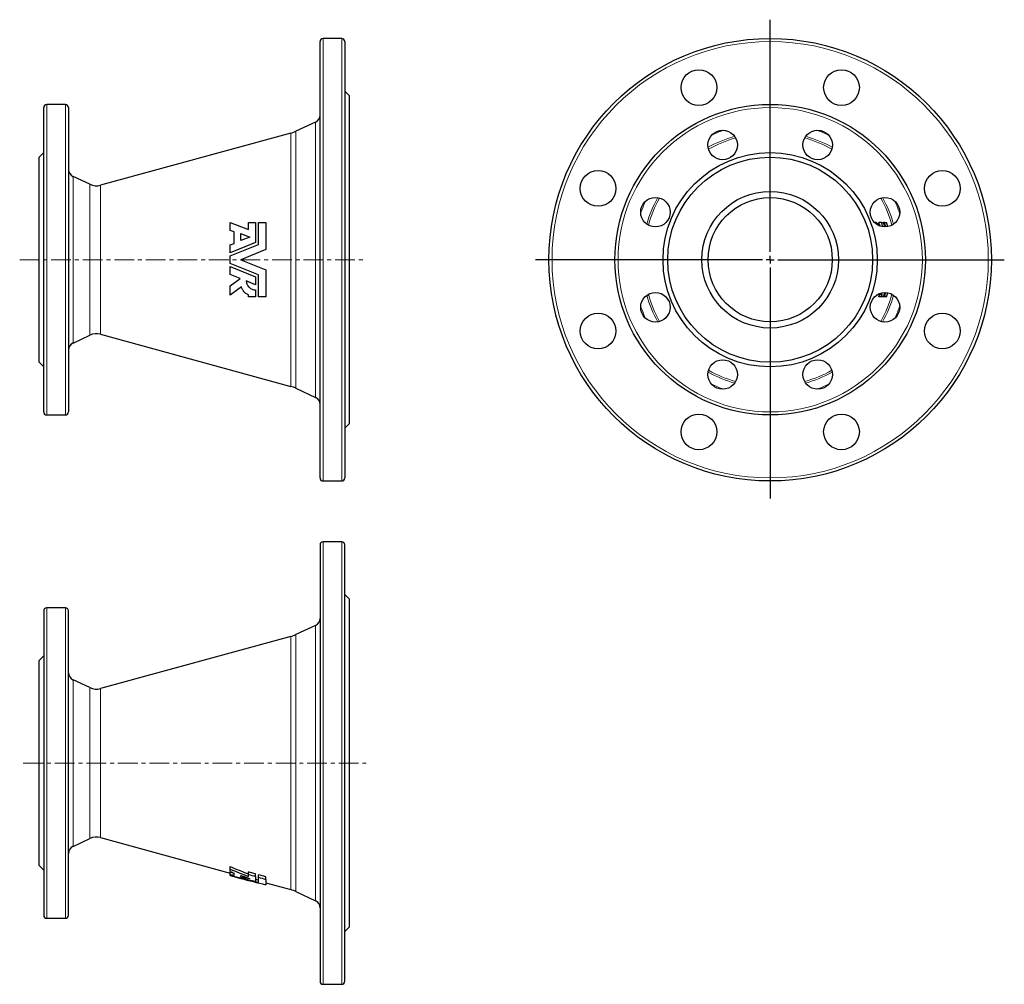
# Model space of a CAD drawing. Header units: millimetres. Extents: x 80 to 714, y 16 to 637.
import ezdxf

# ---------------------------------------------------------------- set-up
doc = ezdxf.new("R2010")
doc.units = ezdxf.units.MM
doc.linetypes.add('CENTERX2', pattern=[20.32, 12.7, -2.54, 2.54, -2.54])
doc.layers.add('FORMAT', color=7, linetype='Continuous')

# ---------------------------------------------------------------- blocks, each defined once
blk = doc.blocks.new('SW_CENTERMARKSYMBOL_0')
at = {"layer": 'FORMAT', "color": 0}
for p, q in [((0, 5), (0, 154.58)), ((-5, 0), (-151.06, 0)), ((0, 0), (-2.5, 0)), ((0, 0), (0, 2.5)), ((0, 0), (0, -2.5)), ((0, 0), (2.5, 0)), ((5, 0), (150.79, 0)), ((0, -5), (0, -153.88))]:
    blk.add_line(p, q, dxfattribs=at)

msp = doc.modelspace()

# ---------------------------------------------------------------- linework, layer by layer
at = {"color": 7, "linetype": 'Continuous', "lineweight": 25}
for p, q in [((273.44, 341.93), (273.44, 622.93)), ((287.44, 624.93), (275.44, 624.93)), ((289.44, 622.93), (289.44, 482.43)), ((292.44, 587.93), (289.44, 590.93)), ((292.44, 482.43), (292.44, 587.93)), ((95.44, 384.43), (95.44, 580.43)), ((109.44, 582.43), (97.44, 582.43)), ((111.44, 580.43), (111.44, 482.43)), ((270.56, 571.09), (257.82, 565.15)), ((254.66, 563.99), (132.14, 530.41)), ((95.44, 551.43), (92.44, 548.43)), ((92.44, 482.43), (92.44, 548.43)), ((125.27, 530.99), (114.33, 536.09)), ((215.59, 501.35), (215.59, 506.43)), ((215.59, 506.43), (227.3, 501.94)), ((218.1, 500.39), (215.59, 501.35)), ((227.3, 501.94), (227.3, 506.43)), ((231.87, 506.43), (231.87, 493.43)), ((233.7, 492.2), (233.7, 506.43)), ((238.44, 506.43), (238.44, 488.95)), ((631.67, 506.43), (630.46, 506.43)), ((635.06, 506.43), (633.42, 506.43)), ((636.91, 506.43), (636.4, 506.43)), ((218.1, 492.94), (218.1, 500.39)), ((222.44, 499.21), (228.13, 497.03)), ((222.44, 494.71), (222.44, 499.21)), ((228.13, 497.03), (222.44, 494.71)), ((231.87, 493.43), (215.59, 486.8)), ((215.59, 491.92), (218.1, 492.94)), ((215.59, 484.83), (233.7, 492.2)), ((215.59, 486.8), (215.59, 491.92)), ((238.44, 488.95), (222.44, 482.43)), ((92.44, 416.43), (92.44, 482.43)), ((111.44, 482.43), (111.44, 384.43)), ((215.59, 480.04), (215.59, 484.83)), ((222.44, 482.43), (238.44, 475.92)), ((289.44, 482.43), (289.44, 341.93)), ((292.44, 376.93), (292.44, 482.43)), ((233.7, 472.67), (215.59, 480.04)), ((215.59, 472.95), (215.59, 478.07)), ((215.59, 478.07), (231.87, 471.44)), ((238.44, 475.92), (238.44, 458.43)), ((221.99, 470.34), (215.59, 472.95)), ((215.59, 465.52), (221.99, 470.34)), ((231.87, 471.44), (231.87, 466.32)), ((233.7, 458.43), (233.7, 472.67)), ((215.59, 459.58), (215.59, 465.52)), ((222.83, 465.03), (215.59, 459.58)), ((231.87, 466.32), (225.93, 468.74)), ((231.87, 463.01), (231.87, 458.43)), ((227.3, 458.43), (227.3, 459.81)), ((632.06, 459.58), (631.79, 459.58)), ((632.06, 459.58), (632.14, 459.81)), ((635.06, 458.43), (633.42, 458.43)), ((635.51, 459.81), (633.88, 459.81)), ((636.91, 458.43), (636.4, 458.43)), ((114.33, 428.78), (125.27, 433.88)), ((132.14, 434.46), (254.66, 400.88)), ((92.44, 416.43), (95.44, 413.43)), ((257.82, 399.72), (270.56, 393.78)), ((97.44, 382.43), (109.44, 382.43)), ((289.44, 373.93), (292.44, 376.93)), ((275.44, 339.93), (287.44, 339.93)), ((273.44, 298.79), (273.44, 17.79)), ((287.44, 300.79), (275.44, 300.79)), ((289.44, 17.79), (289.44, 298.79)), ((292.44, 263.79), (289.44, 266.79)), ((292.44, 52.79), (292.44, 263.79)), ((95.44, 256.29), (95.44, 60.29)), ((109.44, 258.29), (97.44, 258.29)), ((111.44, 60.29), (111.44, 256.29)), ((270.56, 246.94), (257.82, 241)), ((254.66, 239.84), (132.14, 206.26)), ((95.44, 227.29), (92.44, 224.29)), ((92.44, 92.29), (92.44, 224.29)), ((125.27, 206.84), (114.33, 211.94)), ((114.33, 104.64), (125.27, 109.74)), ((132.14, 110.32), (215.59, 87.45)), ((92.44, 92.29), (95.44, 89.29)), ((215.59, 89.98), (215.59, 91.64)), ((215.59, 88.41), (215.59, 89.98)), ((215.59, 86.51), (215.59, 88.08)), ((215.59, 86.02), (215.59, 86.51)), ((215.59, 85.93), (215.59, 86.02)), ((215.59, 85.89), (215.59, 85.93)), ((215.59, 85.89), (222.44, 84.01)), ((218.1, 85.96), (218.1, 87.44)), ((222.44, 85.03), (222.44, 85.93)), ((227.3, 86.59), (227.3, 88.23)), ((227.3, 85.24), (227.3, 86.59)), ((231.87, 85.27), (231.87, 86.91)), ((231.87, 85.27), (231.87, 82.22)), ((233.7, 84.74), (233.7, 86.38)), ((233.7, 81.54), (233.7, 84.74)), ((238.44, 83.38), (238.44, 85.01)), ((238.44, 83.38), (238.44, 79.9)), ((238.44, 81.18), (254.66, 76.74)), ((257.82, 75.57), (270.56, 69.64)), ((97.44, 58.29), (109.44, 58.29)), ((289.44, 49.79), (292.44, 52.79)), ((275.44, 15.79), (287.44, 15.79))]:
    msp.add_line(p, q, dxfattribs=at)
at = {"color": 8, "linetype": 'Continuous', "lineweight": 18}
for p, q in [((275.44, 624.93), (275.44, 339.93)), ((287.44, 482.43), (287.44, 624.93)), ((97.44, 582.43), (97.44, 382.43)), ((109.44, 482.43), (109.44, 582.43)), ((270.56, 393.78), (270.56, 571.09)), ((257.82, 565.15), (257.82, 399.72)), ((254.66, 400.88), (254.66, 563.99)), ((114.33, 536.09), (114.33, 482.43)), ((125.27, 482.43), (125.27, 530.99)), ((132.14, 530.41), (132.14, 434.46)), ((109.44, 382.43), (109.44, 482.43)), ((114.33, 482.43), (114.33, 428.78)), ((125.27, 433.88), (125.27, 482.43)), ((287.44, 339.93), (287.44, 482.43)), ((275.44, 300.79), (275.44, 15.79)), ((287.44, 15.79), (287.44, 300.79)), ((97.44, 258.29), (97.44, 58.29)), ((109.44, 58.29), (109.44, 258.29)), ((257.82, 241), (257.82, 75.57)), ((270.56, 69.64), (270.56, 246.94)), ((254.66, 76.74), (254.66, 239.84)), ((114.33, 211.94), (114.33, 104.64)), ((125.27, 109.74), (125.27, 206.84)), ((132.14, 206.26), (132.14, 110.32))]:
    msp.add_line(p, q, dxfattribs=at)
at = {"color": 7, "linetype": 'Continuous', "lineweight": 25}
for centre, radius in [((563.36, 482.43), 142.5), ((517.44, 593.3), 11.5), ((609.29, 593.3), 11.5), ((563.36, 482.43), 100), ((532.75, 556.34), 9.5), ((593.98, 556.34), 9.5), ((563.36, 482.43), 69), ((563.36, 482.43), 66), ((452.5, 528.36), 11.5), ((674.23, 528.36), 11.5), ((563.36, 482.43), 44), ((489.45, 513.05), 9.5), ((563.36, 482.43), 40), ((637.27, 513.05), 9.5), ((489.45, 451.82), 9.5), ((637.27, 451.82), 9.5), ((452.5, 436.51), 11.5), ((674.23, 436.51), 11.5), ((532.75, 408.52), 9.5), ((593.98, 408.52), 9.5), ((517.44, 371.57), 11.5), ((609.29, 371.57), 11.5)]:
    msp.add_circle(centre, radius, dxfattribs=at)
at = {"color": 8, "linetype": 'Continuous', "lineweight": 18}
for radius in [140.5, 98]:
    msp.add_circle((563.36, 482.43), radius, dxfattribs=at)
at = {"color": 7, "linetype": 'Continuous', "lineweight": 25}
for centre, radius, start, end in [((275.44, 622.93), 2, 90, 180), ((287.44, 622.93), 2, 0, 90), ((97.44, 580.43), 2, 90, 180), ((109.44, 580.43), 2, 0, 90), ((268.44, 575.62), 5, 295, 0), ((249.37, 583.28), 20, 285.32861, 295), ((116.44, 540.62), 5, 180, 245), ((129.5, 540.05), 10, 245, 285.32861), ((563.36, 482.43), 72.4, 18.2088, 19.35964), ((563.36, 482.43), 74.05, 17.02425, 18.91018), ((563.36, 482.43), 75.61, 16.29046, 18.5069), ((563.36, 482.43), 76.86, 15.94447, 18.19452), ((563.36, 482.43), 77.36, 15.8491, 18.07256), ((563.36, 482.43), 78.66, 15.70278, 17.76384), ((563.36, 482.43), 74.05, 341.08982, 342.20777), ((563.36, 482.43), 75.61, 341.4931, 342.5856), ((563.36, 482.43), 76.86, 341.80548, 344.05553), ((563.36, 482.43), 77.36, 341.92744, 344.1509), ((563.36, 482.43), 78.66, 342.23616, 344.29722), ((129.5, 424.82), 10, 74.67139, 115), ((116.44, 424.25), 5, 115, 180), ((249.37, 381.59), 20, 65, 74.67139), ((268.44, 389.25), 5, 0, 65), ((97.44, 384.43), 2, 180, 270), ((109.44, 384.43), 2, 270, 0), ((275.44, 341.93), 2, 180, 270), ((287.44, 341.93), 2, 270, 0), ((275.44, 298.79), 2, 90, 180), ((287.44, 298.79), 2, 0, 90), ((97.44, 256.29), 2, 90, 180), ((109.44, 256.29), 2, 0, 90), ((268.44, 251.47), 5, 295, 0), ((249.37, 259.13), 20, 285.32861, 295), ((116.44, 216.47), 5, 180, 245), ((129.5, 215.9), 10, 245, 285.32861), ((129.5, 100.67), 10, 74.67139, 115), ((116.44, 100.1), 5, 115, 180), ((249.37, 57.45), 20, 65, 74.67139), ((268.44, 65.1), 5, 0, 65), ((97.44, 60.29), 2, 180, 270), ((109.44, 60.29), 2, 270, 0), ((275.44, 17.79), 2, 180, 270), ((287.44, 17.79), 2, 270, 0)]:
    msp.add_arc(centre, radius, start, end, dxfattribs=at)
at = {"color": 8, "linetype": 'Continuous', "lineweight": 18}
for radius, start, end in [(88.65, 109.83323, 115.16677), (88.65, 64.83323, 70.16677), (82.72, 106.08446, 118.91554), (81.55, 105.84809, 119.15191), (81.55, 60.84809, 74.15191), (82.72, 61.08446, 73.91554), (88.65, 154.83323, 160.16677), (82.72, 151.08446, 163.91554), (81.55, 150.84809, 164.15191), (81.55, 15.84809, 29.15191), (82.72, 16.08446, 28.91554), (88.65, 19.83323, 25.16677), (82.72, 196.08446, 208.91554), (81.55, 195.84809, 209.15191), (81.55, 330.84809, 344.15191), (82.72, 331.08446, 343.91554), (88.65, 199.83323, 205.16677), (88.65, 334.83323, 340.16677), (82.72, 241.08446, 253.91554), (81.55, 240.84809, 254.15191), (81.55, 285.84809, 299.15191), (82.72, 286.08446, 298.91554), (88.65, 244.83323, 250.16677), (88.65, 289.83323, 295.16677)]:
    msp.add_arc((563.36, 482.43), radius, start, end, dxfattribs=at)
at = {"color": 7, "linetype": 'Continuous', "lineweight": 25}
for centre, major_axis, ratio, start_param, end_param in [((563.36, 351.98), (0, 182.69), 0.700074, 5.695729, 5.719779), ((563.36, 516.27), (0, 93.02), 0.931496, 4.056997, 4.061539), ((612.05, 158.29), (467.65, 0), 0.268733, 3.700635, 3.74622), ((617.95, 158.29), (475.92, 0), 0.268733, 3.704999, 3.749532), ((590.95, 158.29), (456.64, 0), 0.268733, 3.747465, 3.757067), ((387.23, 158.29), (289.56, 0), 0.30105, 4.077883, 4.086231), ((391.94, 158.29), (296.55, 0), 0.30105, 4.075527, 4.086032), ((414.94, 158.29), (312.04, 0), 0.30105, 4.019343, 4.085421), ((423.81, 158.29), (318.01, 0), 0.30105, 3.998501, 4.071616), ((593.55, 158.29), (458.5, 0), 0.268733, 3.769268, 3.790096), ((391.94, 158.29), (296.55, 0), 0.30105, 4.103992, 4.127183), ((447.09, 158.29), (333.68, 0), 0.30105, 3.973804, 4.036883), ((419.11, 158.29), (311.02, 0), 0.30105, 4.066385, 4.073728)]:
    msp.add_ellipse(centre, major_axis=major_axis, ratio=ratio, start_param=start_param, end_param=end_param, dxfattribs=at)
for points in [[(227.3, 506.43), (228.82, 506.43), (230.35, 506.43), (231.87, 506.43)], [(233.7, 506.43), (235.28, 506.43), (236.86, 506.43), (238.44, 506.43)], [(635.06, 506.43), (635.5, 506.43), (635.94, 506.43), (636.38, 506.43)], [(636.91, 506.43), (637.37, 506.43), (637.82, 506.43), (638.28, 506.43)], [(231.87, 458.43), (230.35, 458.43), (228.82, 458.43), (227.3, 458.43)], [(238.44, 458.43), (236.86, 458.43), (235.28, 458.43), (233.7, 458.43)], [(636.38, 458.43), (635.94, 458.43), (635.5, 458.43), (635.06, 458.43)], [(638.28, 458.43), (637.82, 458.43), (637.37, 458.43), (636.91, 458.43)], [(231.87, 86.91), (230.35, 87.35), (228.82, 87.79), (227.3, 88.23)], [(227.3, 86.59), (228.82, 86.15), (230.35, 85.71), (231.87, 85.27)], [(238.44, 85.01), (236.86, 85.47), (235.28, 85.92), (233.7, 86.38)], [(233.7, 84.74), (235.28, 84.29), (236.86, 83.83), (238.44, 83.38)]]:
    msp.add_open_spline(points, degree=3, dxfattribs=at)
for points, knots in [([(227.3, 459.81), (226.74, 460.02), (226.22, 460.3), (225.48, 460.82), (225.24, 461.01), (224.8, 461.41), (224.59, 461.63), (224.2, 462.08), (224.02, 462.32), (223.69, 462.83), (223.54, 463.09), (223.28, 463.62), (223.17, 463.89), (222.97, 464.45), (222.89, 464.74), (222.83, 465.03)], [0, 0, 0, 0, 0.25, 0.25, 0.375, 0.375, 0.5, 0.5, 0.625, 0.625, 0.75, 0.75, 0.875, 0.875, 1, 1, 1, 1]), ([(225.93, 468.74), (225.95, 468.35), (226, 467.98), (226.12, 467.43), (226.18, 467.24), (226.3, 466.88), (226.37, 466.7), (226.6, 466.17), (226.79, 465.84), (227.23, 465.22), (227.49, 464.92), (228.04, 464.39), (228.34, 464.16), (228.98, 463.74), (229.32, 463.57), (230.02, 463.29), (230.39, 463.18), (231.13, 463.04), (231.5, 463.01), (231.87, 463.01)], [0, 0, 0, 0, 0.125, 0.125, 0.1875, 0.1875, 0.25, 0.25, 0.375, 0.375, 0.5, 0.5, 0.625, 0.625, 0.75, 0.75, 0.875, 0.875, 1, 1, 1, 1]), ([(633.69, 460.62), (633.7, 460.53), (633.73, 460.32), (633.79, 460.04), (633.85, 459.89), (633.88, 459.81)], [0, 0, 0, 0, 0.276006, 0.637998, 1, 1, 1, 1]), ([(635.51, 459.81), (635.48, 459.88), (635.43, 460.02), (635.36, 460.29), (635.32, 460.59), (635.29, 460.87), (635.29, 461.05), (635.29, 461.11)], [0, 0, 0, 0, 0.224534, 0.449867, 0.675184, 0.899698, 1, 1, 1, 1])]:
    msp.add_open_spline(points, degree=3, knots=knots, dxfattribs=at)
at = {"layer": 'FORMAT', "linetype": 'CENTERX2', "lineweight": 18}
for p, q in [((79.99, 482.43), (302.45, 482.43)), ((82.32, 158.29), (303.12, 158.29))]:
    msp.add_line(p, q, dxfattribs=at)

# ---------------------------------------------------------------- block references
at = {"layer": 'FORMAT'}
msp.add_blockref('SW_CENTERMARKSYMBOL_0', (563.36, 482.43), dxfattribs=at)

doc.saveas('drawing.dxf')
